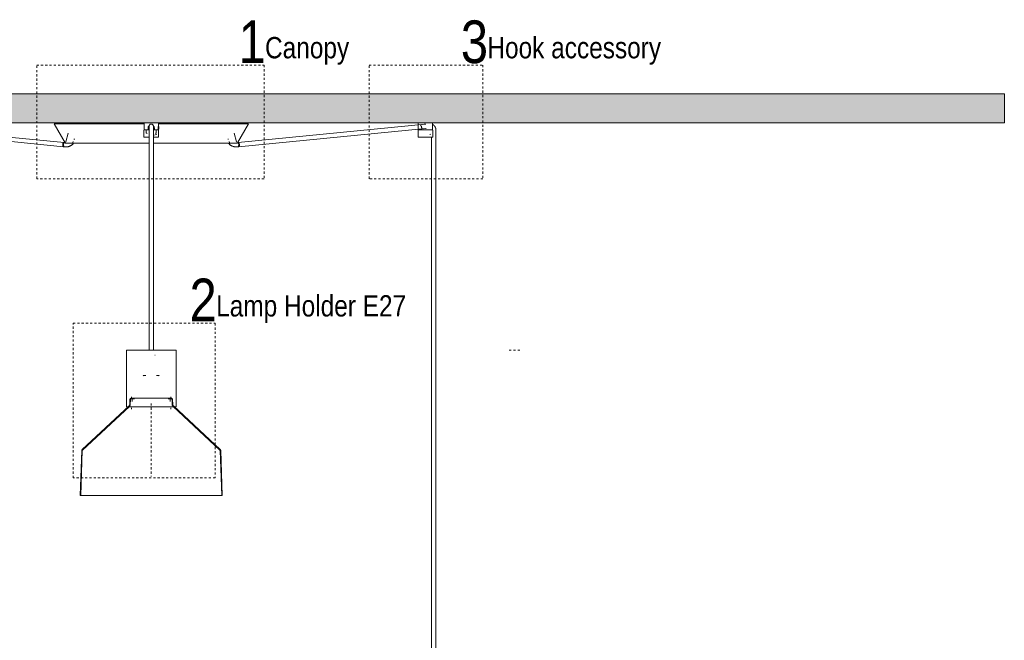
# Model space of a CAD drawing. Header units: millimetres. Extents: x 5395 to 9995, y 397 to 7363.
# Tile 3 of 5: x 6409 to 7795, y 1271 to 2145. Entities that reach past the tile are written whole.
import ezdxf

# ---------------------------------------------------------------- set-up
doc = ezdxf.new("R2010")
doc.units = ezdxf.units.MM
doc.linetypes.add('Dash', pattern=[6, 3, -3])
doc.layers.add('A-ANNO-DIMS', color=7, linetype='Dash', lineweight=9, true_color=0xd2d2d2)
for name, color, linetype, lineweight in [('A-CLNG', 7, 'Continuous', 9), ('E-LITE-EQPM', 7, 'Continuous', 20), ('G-ANNO-TEXT', 7, 'Continuous', 9)]:
    doc.layers.add(name, color=color, linetype=linetype, lineweight=lineweight)
doc.styles.add('Arial Narrow_1', font='ARIALN.TTF', dxfattribs={"height": 60})
doc.styles.add('Arial Narrow_2', font='ARIALN.TTF', dxfattribs={"height": 30})

# ---------------------------------------------------------------- blocks, each defined once
blk = doc.blocks.new('68593-3L_ 68594-3L KOMBO200 - 64314-54-3L CONGA Black_White pendant lamp ø450-3L-747466-Alzado_PDF')
at = {"layer": 'E-LITE-EQPM', "lineweight": 9}
for p, q in [((6471.4, 1972.2), (6208, 1997.9)), ((6458.3, 1998.9), (6457.4, 1998.4)), ((6457.4, 1998.4), (6472.9, 1971.6)), ((6457.4, 1998.4), (6584.2, 1998.4)), ((6458.3, 1998.9), (6584.2, 1998.9)), ((6481.1, 1999.4), (6481, 1998.9)), ((6482, 2000), (6481.9, 2000)), ((6584.1, 2000), (6584.1, 1990)), ((6584.1, 2000), (6594.1, 2000)), ((6594.1, 2000), (6604.1, 2000)), ((6604.1, 1994.8), (6604.1, 2000)), ((6604.1, 1998.9), (6729.9, 1998.9)), ((6604.1, 1998.4), (6730.8, 1998.4)), ((6706.2, 2000), (6706.4, 2000)), ((6707.3, 1998.9), (6707.1, 1999.4)), ((6715.3, 1971.6), (6730.8, 1998.4)), ((6979.7, 1997.9), (6716.3, 1972.2)), ((6730.8, 1998.4), (6729.9, 1998.9)), ((6970, 2000), (6970, 1990)), ((6990, 1990), (6990, 2000)), ((6207.4, 1992), (6470.8, 1966.2)), ((6477.4, 1985.5), (6474.1, 1973.2)), ((6583.8, 1989.3), (6583.8, 1979.8)), ((6589.8, 1990), (6584.8, 1990)), ((6587.2, 1990), (6587.2, 1986)), ((6587.2, 1986), (6588.4, 1985)), ((6591.1, 1989.8), (6589, 1989.8)), ((6589.7, 1989.8), (6591.1, 1989.8)), ((6589.8, 1990), (6589.8, 1992.7)), ((6589.8, 1989.7), (6589.8, 1990)), ((6591.1, 1995.2), (6591.1, 1995.2)), ((6591.1, 1995), (6591.1, 1987.4)), ((6591.1, 1989.5), (6591.1, 1983.8)), ((6591.1, 1983.8), (6591.1, 1680)), ((6597.8, 1994.8), (6597, 1994)), ((6597.1, 1995.2), (6597.1, 1995.2)), ((6597.1, 1987.4), (6597.1, 1995)), ((6597.1, 1991.6), (6597.8, 1990.8)), ((6597.1, 1983.8), (6597.1, 1989.5)), ((6597.1, 1680), (6597.1, 1983.8)), ((6597.6, 1989.8), (6598.6, 1989.8)), ((6599.2, 1989.8), (6597.6, 1989.8)), ((6597.8, 1990.8), (6597.8, 1994.8)), ((6597.8, 1990.8), (6598.5, 1990.8)), ((6598.5, 1992.7), (6598.5, 1990)), ((6598.5, 1990), (6598.5, 1989.7)), ((6603.5, 1990), (6598.5, 1990)), ((6598.6, 1982.7), (6601.9, 1983.8)), ((6599.9, 1985), (6601, 1986)), ((6601, 1986), (6601, 1990)), ((6603.6, 1990.8), (6604.8, 1990.8)), ((6604.8, 1994.8), (6603.8, 1994.8)), ((6604.8, 1993.3), (6603.9, 1993.3)), ((6604.1, 1990), (6604.1, 1990.8)), ((6604.4, 1979.8), (6604.4, 1989.3)), ((6604.8, 1994.8), (6604.8, 1990.8)), ((6604.8, 1991.5), (6604.8, 1991.8)), ((6714.1, 1973.2), (6710.9, 1985.5)), ((6716.9, 1966.2), (6980.3, 1992)), ((6969.7, 1989.3), (6969.7, 1979.8)), ((6970.1, 1990), (6970, 1990)), ((6970.1, 1990), (6970.1, 1991)), ((6973.1, 1990), (6970.1, 1990)), ((6973.1, 1989.7), (6973.1, 1990)), ((6973.5, 1989.8), (6973.2, 1989.8)), ((6975.4, 1989.8), (6973.5, 1989.8)), ((6974.4, 1990.8), (6974.8, 1990.8)), ((6974.8, 1992.7), (6974.8, 1990)), ((6989.9, 1990), (6974.8, 1990)), ((6977.3, 1991.6), (6981, 1992)), ((6977.9, 1990), (6977.9, 1989.7)), ((6987.1, 1989.8), (6984.9, 1989.8)), ((6986.1, 1983.3), (6987.8, 1983.8)), ((6986.9, 1989.7), (6986.9, 1990)), ((6989.9, 1990), (6989.9, 1992.7)), ((6990.3, 1979.8), (6990.3, 1989.3)), ((6994.8, 1983.8), (6994.8, 1989.5)), ((6994.8, 1080), (6994.8, 1983.8)), ((6472.4, 1972.1), (6471.4, 1972.2)), ((6472.6, 1972.1), (6471.4, 1972.2)), ((6484.2, 1973.7), (6483.5, 1971.1)), ((6485.9, 1977.1), (6486.2, 1977.1)), ((6583.8, 1979.8), (6591, 1979.8)), ((6597.2, 1979.8), (6604.4, 1979.8)), ((6702.2, 1977.1), (6702.3, 1977.1)), ((6704.7, 1971.1), (6704, 1973.7)), ((6716.3, 1972.2), (6715.6, 1972.1)), ((6716.3, 1972.2), (6715.6, 1972.1)), ((6969.7, 1979.8), (6971.4, 1979.8)), ((6971.4, 1979.8), (6990.3, 1979.8)), ((6988.8, 1979.8), (6988.8, 1080)), ((6470.8, 1966.3), (6471.8, 1966.1)), ((6470.8, 1966.2), (6473.1, 1966)), ((6714.7, 1966), (6716.9, 1966.2)), ((6716, 1966.1), (6716.9, 1966.3)), ((6559.1, 1679.1), (6559.1, 1600)), ((6629.1, 1600), (6629.1, 1679.1)), ((6564, 1610.1), (6563.8, 1603.2)), ((6564.8, 1610.1), (6564.6, 1603.2)), ((6566.3, 1614.1), (6566.3, 1612.1)), ((6567.4, 1610.5), (6567.4, 1607.6)), ((6620.8, 1607.6), (6620.8, 1610.5)), ((6621.9, 1612.1), (6621.9, 1614.1)), ((6623.6, 1603.2), (6623.4, 1610.1)), ((6624.4, 1603.2), (6624.2, 1610.1)), ((6562.9, 1601.3), (6497, 1539.8)), ((6563.4, 1600.7), (6497.5, 1539.2)), ((6559.3, 1600), (6566.8, 1600)), ((6566.3, 1598.7), (6566.3, 1596.7)), ((6566.8, 1600), (6629, 1600)), ((6621.9, 1596.7), (6621.9, 1598.7)), ((6690.7, 1539.2), (6624.8, 1600.7)), ((6691.2, 1539.8), (6625.3, 1601.3)), ((6496.3, 1538.3), (6494.1, 1475.1)), ((6497.1, 1538.3), (6494.9, 1475.1)), ((6693.3, 1475.1), (6691.1, 1538.3)), ((6694.1, 1475.1), (6691.9, 1538.3)), ((6494.1, 1475.1), (6594.1, 1475.1)), ((6594.1, 1475.1), (6694.1, 1475.1))]:
    blk.add_line(p, q, dxfattribs=at)
at = {"layer": 'E-LITE-EQPM', "lineweight": 9, "flags": 128}
for points in [[(6481.1, 1999.4), (6481.1, 1999.5), (6481.1, 1999.5), (6481.1, 1999.5), (6481.1, 1999.5), (6481.2, 1999.6), (6481.2, 1999.6), (6481.2, 1999.6), (6481.2, 1999.6), (6481.2, 1999.7), (6481.2, 1999.7), (6481.3, 1999.7), (6481.3, 1999.7), (6481.3, 1999.8), (6481.3, 1999.8), (6481.3, 1999.8), (6481.4, 1999.8), (6481.4, 1999.9), (6481.4, 1999.9), (6481.4, 1999.9), (6481.5, 1999.9), (6481.5, 1999.9), (6481.5, 1999.9), (6481.6, 1999.9), (6481.6, 2000), (6481.6, 2000), (6481.6, 2000), (6481.7, 2000), (6481.7, 2000), (6481.7, 2000), (6481.8, 2000), (6481.8, 2000), (6481.8, 2000), (6481.9, 2000)], [(6538.3, 2000), (6538.3, 2000), (6538.3, 2000), (6538.4, 2000)], [(6591.1, 1995.2), (6591.1, 1995.3), (6591.1, 1995.5), (6591.1, 1995.6), (6591.1, 1995.7), (6591.2, 1995.8), (6591.2, 1995.9), (6591.2, 1996), (6591.3, 1996.2), (6591.3, 1996.3), (6591.3, 1996.4), (6591.4, 1996.5), (6591.4, 1996.6), (6591.5, 1996.7), (6591.6, 1996.8), (6591.6, 1996.9), (6591.7, 1997), (6591.8, 1997.1), (6591.9, 1997.2), (6591.9, 1997.3), (6592, 1997.4), (6592.1, 1997.4), (6592.2, 1997.5), (6592.3, 1997.6), (6592.4, 1997.7), (6592.5, 1997.7), (6592.6, 1997.8), (6592.7, 1997.9), (6592.8, 1997.9), (6592.9, 1998), (6593, 1998), (6593.1, 1998.1), (6593.2, 1998.1), (6593.4, 1998.1), (6593.5, 1998.1), (6593.6, 1998.2), (6593.7, 1998.2), (6593.8, 1998.2), (6594, 1998.2), (6594.1, 1998.2), (6594.1, 1998.2)], [(6594.1, 1998.2), (6594.2, 1998.2), (6594.3, 1998.2), (6594.5, 1998.2), (6594.6, 1998.2), (6594.7, 1998.2), (6594.8, 1998.1), (6594.9, 1998.1), (6595.1, 1998.1), (6595.2, 1998), (6595.3, 1998), (6595.4, 1997.9), (6595.5, 1997.9), (6595.6, 1997.8), (6595.7, 1997.8), (6595.8, 1997.7), (6595.9, 1997.6), (6596, 1997.5), (6596.1, 1997.5), (6596.2, 1997.4), (6596.3, 1997.3), (6596.3, 1997.2), (6596.4, 1997.1), (6596.5, 1997), (6596.6, 1996.9), (6596.6, 1996.8), (6596.7, 1996.7), (6596.8, 1996.6), (6596.8, 1996.5), (6596.9, 1996.4), (6596.9, 1996.3), (6596.9, 1996.2), (6597, 1996.1), (6597, 1996), (6597, 1995.8), (6597.1, 1995.7), (6597.1, 1995.6), (6597.1, 1995.5), (6597.1, 1995.4), (6597.1, 1995.2), (6597.1, 1995.2)], [(6649.9, 2000), (6649.9, 2000), (6649.9, 2000), (6649.9, 2000)], [(6706.4, 2000), (6706.4, 2000), (6706.4, 2000), (6706.5, 2000), (6706.5, 2000), (6706.5, 2000), (6706.6, 2000), (6706.6, 2000), (6706.6, 2000), (6706.6, 1999.9), (6706.7, 1999.9), (6706.7, 1999.9), (6706.7, 1999.9), (6706.8, 1999.9), (6706.8, 1999.9), (6706.8, 1999.9), (6706.8, 1999.8), (6706.9, 1999.8), (6706.9, 1999.8), (6706.9, 1999.8), (6706.9, 1999.8), (6706.9, 1999.7), (6707, 1999.7), (6707, 1999.7), (6707, 1999.7), (6707, 1999.6), (6707, 1999.6), (6707.1, 1999.6), (6707.1, 1999.6), (6707.1, 1999.5), (6707.1, 1999.5), (6707.1, 1999.5), (6707.1, 1999.4), (6707.1, 1999.4)], [(6980.5, 1997.9), (6978.2, 1997.8), (6976.6, 1997.6)], [(6994.8, 1989.5), (6994.8, 1989.8), (6994.8, 1990.2), (6994.8, 1990.5), (6994.8, 1990.8), (6994.7, 1991.2), (6994.6, 1991.5), (6994.6, 1991.9), (6994.5, 1992.2), (6994.4, 1992.5), (6994.3, 1992.8), (6994.2, 1993.2), (6994, 1993.5), (6993.9, 1993.8), (6993.7, 1994.1), (6993.6, 1994.4), (6993.4, 1994.7), (6993.2, 1995), (6993, 1995.2), (6992.8, 1995.5), (6992.6, 1995.8), (6992.4, 1996), (6992.1, 1996.3), (6991.9, 1996.5), (6991.6, 1996.7), (6991.4, 1996.9), (6991.1, 1997.1), (6990.8, 1997.3), (6990.5, 1997.5), (6990.2, 1997.7), (6989.9, 1997.8), (6989.6, 1998)], [(6583.8, 1989.3), (6583.8, 1989.3), (6583.8, 1989.3), (6583.8, 1989.3), (6583.8, 1989.3), (6583.8, 1989.4), (6583.8, 1989.4), (6583.8, 1989.4), (6583.8, 1989.4), (6583.8, 1989.4), (6583.9, 1989.5), (6583.9, 1989.5), (6583.9, 1989.5), (6583.9, 1989.5), (6583.9, 1989.5), (6583.9, 1989.6), (6583.9, 1989.6), (6583.9, 1989.6), (6583.9, 1989.6), (6584, 1989.6), (6584, 1989.6), (6584, 1989.6), (6584, 1989.7), (6584, 1989.7), (6584, 1989.7), (6584, 1989.7), (6584.1, 1989.7), (6584.1, 1989.7), (6584.1, 1989.7), (6584.1, 1989.7), (6584.1, 1989.7), (6584.2, 1989.7), (6584.2, 1989.8), (6584.2, 1989.8), (6584.2, 1989.8), (6584.2, 1989.8), (6584.3, 1989.8), (6584.3, 1989.8), (6584.3, 1989.8), (6584.3, 1989.8), (6584.3, 1989.8)], [(6591, 1989.8), (6590.7, 1989.8), (6590.3, 1989.8), (6589.9, 1989.8), (6589.6, 1989.8), (6589.2, 1989.8), (6588.9, 1989.8), (6588.6, 1989.8), (6588.3, 1989.8), (6588, 1989.8), (6587.7, 1989.8), (6587.4, 1989.8), (6587.1, 1989.8), (6586.8, 1989.8), (6586.6, 1989.8), (6586.3, 1989.8), (6586.1, 1989.8), (6585.9, 1989.8), (6585.7, 1989.8), (6585.5, 1989.8), (6585.3, 1989.8), (6585.1, 1989.8), (6585, 1989.8), (6584.9, 1989.8), (6584.7, 1989.8), (6584.6, 1989.8), (6584.5, 1989.8), (6584.5, 1989.8), (6584.4, 1989.8), (6584.4, 1989.8), (6584.3, 1989.8), (6584.3, 1989.8), (6584.3, 1989.8)], [(6584.3, 1989.8), (6584.3, 1989.8), (6584.4, 1989.8), (6584.4, 1989.8), (6584.4, 1989.8), (6584.5, 1989.8), (6584.6, 1989.8), (6584.7, 1989.8), (6584.8, 1989.8), (6584.9, 1989.8), (6585.1, 1989.8), (6585.3, 1989.8), (6585.4, 1989.8), (6585.6, 1989.8), (6585.8, 1989.8), (6586, 1989.8), (6586.3, 1989.8), (6586.5, 1989.8), (6586.8, 1989.8), (6587, 1989.8), (6587.3, 1989.8), (6587.5, 1989.8)], [(6589.8, 1989.8), (6590.2, 1989.8), (6590.6, 1989.8), (6590.9, 1989.8), (6591.1, 1989.8)], [(6591.1, 1995.2), (6591.1, 1995.1), (6591.1, 1995), (6591.1, 1994.9), (6591.1, 1994.8), (6591.1, 1994.7), (6591.1, 1994.6), (6591.1, 1994.5), (6591.1, 1994.3), (6591.1, 1994.2), (6591.1, 1994), (6591.1, 1993.8), (6591.1, 1993.7), (6591.1, 1993.5), (6591.1, 1993.3), (6591.1, 1993.1), (6591.1, 1992.9), (6591.1, 1992.7), (6591.1, 1992.5), (6591.1, 1992.3), (6591.1, 1992.1), (6591.1, 1991.9), (6591.1, 1991.7), (6591.1, 1991.4), (6591.1, 1991.2), (6591.1, 1991), (6591.1, 1990.7), (6591.1, 1990.5), (6591.1, 1990.3), (6591.1, 1990), (6591.1, 1989.8), (6591.1, 1989.5), (6591.1, 1989.5)], [(6591.1, 1994.6), (6591.1, 1995), (6591.1, 1995.2), (6591.1, 1995.2)], [(6597.1, 1995.2), (6597.1, 1995.1), (6597.1, 1994.8), (6597.1, 1994.6)], [(6597.1, 1989.5), (6597.1, 1989.7), (6597.1, 1990), (6597.1, 1990.2), (6597.1, 1990.4), (6597.1, 1990.7), (6597.1, 1990.9), (6597.1, 1991.2), (6597.1, 1991.4), (6597.1, 1991.6), (6597.1, 1991.8), (6597.1, 1992.1), (6597.1, 1992.3), (6597.1, 1992.5), (6597.1, 1992.7), (6597.1, 1992.9), (6597.1, 1993.1), (6597.1, 1993.3), (6597.1, 1993.5), (6597.1, 1993.6), (6597.1, 1993.8), (6597.1, 1994), (6597.1, 1994.1), (6597.1, 1994.3), (6597.1, 1994.4), (6597.1, 1994.6), (6597.1, 1994.7), (6597.1, 1994.8), (6597.1, 1994.9), (6597.1, 1995), (6597.1, 1995.1), (6597.1, 1995.2), (6597.1, 1995.2)], [(6603.9, 1989.8), (6603.9, 1989.8), (6603.9, 1989.8), (6603.8, 1989.8), (6603.8, 1989.8), (6603.7, 1989.8), (6603.6, 1989.8), (6603.5, 1989.8), (6603.4, 1989.8), (6603.3, 1989.8), (6603.1, 1989.8), (6603, 1989.8), (6602.8, 1989.8), (6602.6, 1989.8), (6602.4, 1989.8), (6602.2, 1989.8), (6602, 1989.8), (6601.7, 1989.8), (6601.5, 1989.8), (6601.2, 1989.8), (6600.9, 1989.8), (6600.6, 1989.8), (6600.3, 1989.8), (6600, 1989.8), (6599.7, 1989.8), (6599.4, 1989.8), (6599.1, 1989.8), (6598.7, 1989.8), (6598.4, 1989.8), (6598, 1989.8), (6597.7, 1989.8), (6597.3, 1989.8), (6597.1, 1989.8)], [(6597.2, 1989.8), (6597.6, 1989.8), (6597.9, 1989.8), (6598.3, 1989.8), (6598.5, 1989.8)], [(6600.9, 1989.8), (6601.1, 1989.8), (6601.4, 1989.8), (6601.7, 1989.8), (6601.9, 1989.8), (6602.1, 1989.8), (6602.3, 1989.8), (6602.6, 1989.8), (6602.7, 1989.8), (6602.9, 1989.8), (6603.1, 1989.8), (6603.2, 1989.8), (6603.4, 1989.8), (6603.5, 1989.8), (6603.6, 1989.8), (6603.7, 1989.8), (6603.8, 1989.8), (6603.8, 1989.8), (6603.9, 1989.8), (6603.9, 1989.8), (6603.9, 1989.8), (6603.9, 1989.8)], [(6603.9, 1989.8), (6603.9, 1989.8), (6603.9, 1989.8), (6604, 1989.8), (6604, 1989.8), (6604, 1989.8), (6604, 1989.8), (6604, 1989.8), (6604.1, 1989.7), (6604.1, 1989.7), (6604.1, 1989.7), (6604.1, 1989.7), (6604.1, 1989.7), (6604.1, 1989.7), (6604.2, 1989.7), (6604.2, 1989.7), (6604.2, 1989.7), (6604.2, 1989.7), (6604.2, 1989.6), (6604.2, 1989.6), (6604.3, 1989.6), (6604.3, 1989.6), (6604.3, 1989.6), (6604.3, 1989.6), (6604.3, 1989.6), (6604.3, 1989.5), (6604.3, 1989.5), (6604.3, 1989.5), (6604.4, 1989.5), (6604.4, 1989.5), (6604.4, 1989.5), (6604.4, 1989.4), (6604.4, 1989.4), (6604.4, 1989.4), (6604.4, 1989.4), (6604.4, 1989.4), (6604.4, 1989.3), (6604.4, 1989.3), (6604.4, 1989.3), (6604.4, 1989.3), (6604.4, 1989.3)], [(6969.7, 1989.3), (6969.7, 1989.3), (6969.7, 1989.3), (6969.7, 1989.3), (6969.7, 1989.3), (6969.7, 1989.4), (6969.7, 1989.4), (6969.7, 1989.4), (6969.7, 1989.4), (6969.7, 1989.4), (6969.7, 1989.5), (6969.7, 1989.5), (6969.8, 1989.5), (6969.8, 1989.5), (6969.8, 1989.5), (6969.8, 1989.6), (6969.8, 1989.6), (6969.8, 1989.6), (6969.8, 1989.6), (6969.8, 1989.6), (6969.9, 1989.6), (6969.9, 1989.6), (6969.9, 1989.7), (6969.9, 1989.7), (6969.9, 1989.7), (6969.9, 1989.7), (6969.9, 1989.7), (6970, 1989.7), (6970, 1989.7), (6970, 1989.7), (6970, 1989.7), (6970, 1989.7), (6970.1, 1989.8), (6970.1, 1989.8), (6970.1, 1989.8), (6970.1, 1989.8), (6970.1, 1989.8), (6970.2, 1989.8), (6970.2, 1989.8), (6970.2, 1989.8), (6970.2, 1989.8)], [(6971.8, 1989.8), (6971.6, 1989.8), (6971.4, 1989.8), (6971.2, 1989.8), (6971.1, 1989.8), (6970.9, 1989.8), (6970.8, 1989.8), (6970.6, 1989.8), (6970.5, 1989.8), (6970.4, 1989.8), (6970.4, 1989.8), (6970.3, 1989.8), (6970.3, 1989.8), (6970.2, 1989.8), (6970.2, 1989.8), (6970.2, 1989.8)], [(6970.2, 1989.8), (6970.2, 1989.8), (6970.2, 1989.8), (6970.3, 1989.8), (6970.3, 1989.8), (6970.4, 1989.8), (6970.5, 1989.8), (6970.6, 1989.8), (6970.7, 1989.8), (6970.8, 1989.8), (6971, 1989.8), (6971.1, 1989.8), (6971.3, 1989.8), (6971.5, 1989.8), (6971.7, 1989.8)], [(6989.8, 1989.8), (6989.8, 1989.8), (6989.7, 1989.8), (6989.7, 1989.8), (6989.7, 1989.8), (6989.6, 1989.8), (6989.5, 1989.8), (6989.4, 1989.8), (6989.3, 1989.8), (6989.2, 1989.8), (6989, 1989.8), (6988.8, 1989.8), (6988.7, 1989.8), (6988.5, 1989.8), (6988.3, 1989.8), (6988.1, 1989.8), (6987.8, 1989.8), (6987.6, 1989.8), (6987.4, 1989.8), (6987.1, 1989.8), (6986.8, 1989.8), (6986.5, 1989.8), (6986.2, 1989.8), (6985.9, 1989.8), (6985.6, 1989.8), (6985.3, 1989.8), (6984.9, 1989.8), (6984.6, 1989.8), (6984.3, 1989.8), (6983.9, 1989.8), (6983.5, 1989.8), (6983.2, 1989.8), (6982.8, 1989.8), (6982.4, 1989.8), (6982, 1989.8), (6981.7, 1989.8), (6981.3, 1989.8), (6980.9, 1989.8), (6980.5, 1989.8), (6980.1, 1989.8), (6979.7, 1989.8), (6979.3, 1989.8), (6978.9, 1989.8), (6978.5, 1989.8), (6978.2, 1989.8), (6977.8, 1989.8), (6977.4, 1989.8), (6977, 1989.8), (6976.6, 1989.8), (6976.3, 1989.8), (6975.9, 1989.8), (6975.6, 1989.8), (6975.2, 1989.8), (6974.9, 1989.8), (6974.6, 1989.8), (6974.2, 1989.8), (6973.9, 1989.8), (6973.6, 1989.8), (6973.3, 1989.8), (6973, 1989.8), (6972.8, 1989.8), (6972.5, 1989.8), (6972.3, 1989.8), (6972, 1989.8), (6971.8, 1989.8), (6971.8, 1989.8)], [(6986.9, 1989.8), (6987.2, 1989.8), (6987.5, 1989.8), (6987.7, 1989.8), (6987.9, 1989.8), (6988.2, 1989.8), (6988.2, 1989.8)], [(6988.2, 1989.8), (6988.4, 1989.8), (6988.6, 1989.8), (6988.8, 1989.8), (6988.9, 1989.8), (6989.1, 1989.8), (6989.2, 1989.8), (6989.3, 1989.8), (6989.5, 1989.8), (6989.5, 1989.8), (6989.6, 1989.8), (6989.7, 1989.8), (6989.7, 1989.8), (6989.8, 1989.8), (6989.8, 1989.8), (6989.8, 1989.8)], [(6988.8, 1989.9), (6988.8, 1989.8), (6988.8, 1989.6)], [(6989.8, 1989.8), (6989.8, 1989.8), (6989.8, 1989.8), (6989.8, 1989.8), (6989.9, 1989.8), (6989.9, 1989.8), (6989.9, 1989.8), (6989.9, 1989.8), (6989.9, 1989.7), (6990, 1989.7), (6990, 1989.7), (6990, 1989.7), (6990, 1989.7), (6990, 1989.7), (6990, 1989.7), (6990.1, 1989.7), (6990.1, 1989.7), (6990.1, 1989.7), (6990.1, 1989.6), (6990.1, 1989.6), (6990.1, 1989.6), (6990.2, 1989.6), (6990.2, 1989.6), (6990.2, 1989.6), (6990.2, 1989.6), (6990.2, 1989.5), (6990.2, 1989.5), (6990.2, 1989.5), (6990.2, 1989.5), (6990.2, 1989.5), (6990.3, 1989.5), (6990.3, 1989.4), (6990.3, 1989.4), (6990.3, 1989.4), (6990.3, 1989.4), (6990.3, 1989.4), (6990.3, 1989.3), (6990.3, 1989.3), (6990.3, 1989.3), (6990.3, 1989.3), (6990.3, 1989.3)], [(6473.8, 1971.1), (6473.7, 1971.1), (6473.7, 1971.1), (6473.7, 1971.1), (6473.6, 1971.1), (6473.6, 1971.1), (6473.5, 1971.1), (6473.5, 1971.1), (6473.5, 1971.1), (6473.4, 1971.1), (6473.4, 1971.1), (6473.4, 1971.2), (6473.3, 1971.2), (6473.3, 1971.2), (6473.2, 1971.2), (6473.2, 1971.2), (6473.2, 1971.3), (6473.2, 1971.3), (6473.1, 1971.3), (6473.1, 1971.3), (6473.1, 1971.4), (6473, 1971.4), (6473, 1971.4), (6473, 1971.5), (6473, 1971.5), (6472.9, 1971.5), (6472.9, 1971.6), (6472.9, 1971.6)], [(6473.6, 1972.9), (6473.6, 1972.9), (6473.6, 1972.9), (6473.7, 1972.9), (6473.7, 1972.9), (6473.7, 1972.9), (6473.7, 1972.9), (6473.7, 1972.9), (6473.8, 1972.9), (6473.8, 1972.9), (6473.8, 1972.9), (6473.8, 1972.9), (6473.8, 1972.9), (6473.8, 1972.9), (6473.9, 1972.9), (6473.9, 1972.9), (6473.9, 1973), (6473.9, 1973), (6473.9, 1973), (6473.9, 1973), (6474, 1973), (6474, 1973), (6474, 1973), (6474, 1973), (6474, 1973.1), (6474, 1973.1), (6474, 1973.1), (6474, 1973.1), (6474, 1973.1), (6474.1, 1973.1), (6474.1, 1973.2), (6474.1, 1973.2), (6474.1, 1973.2), (6474.1, 1973.2)], [(6480.1, 1971.1), (6478.8, 1971.1), (6477.5, 1971.1), (6476.4, 1971.1), (6475.5, 1971.1), (6474.8, 1971.1), (6474.3, 1971.1), (6473.9, 1971.1), (6473.8, 1971.1), (6473.8, 1971.1)], [(6473.8, 1971.1), (6473.9, 1971.1), (6474.2, 1971.1), (6474.6, 1971.1), (6475.3, 1971.1), (6476.2, 1971.1), (6477.2, 1971.1), (6478.5, 1971.1), (6479.9, 1971.1), (6481.5, 1971.1), (6483.3, 1971.1), (6485.2, 1971.1), (6487.4, 1971.1), (6489.7, 1971.1), (6492.2, 1971.1), (6494.8, 1971.1), (6497.6, 1971.1), (6500.5, 1971.1), (6503.6, 1971.1), (6506.9, 1971.1), (6510.3, 1971.1), (6513.8, 1971.1), (6517.4, 1971.1), (6521.2, 1971.1), (6525.1, 1971.1), (6529.1, 1971.1), (6533.2, 1971.1), (6537.4, 1971.1), (6541.7, 1971.1), (6546.1, 1971.1), (6550.5, 1971.1), (6555, 1971.1), (6559.6, 1971.1), (6564.2, 1971.1), (6568.9, 1971.1), (6573.7, 1971.1), (6578.4, 1971.1), (6583.2, 1971.1), (6588, 1971.1), (6591.1, 1971.1)], [(6474.3, 1966), (6474.9, 1966), (6475.4, 1966), (6476, 1966.1), (6476.5, 1966.1), (6477, 1966.2), (6477.6, 1966.4), (6478.1, 1966.5), (6478.6, 1966.7), (6479.1, 1966.9), (6479.6, 1967.1), (6480.1, 1967.3), (6480.6, 1967.5), (6481.1, 1967.8), (6481.5, 1968.1), (6482, 1968.4), (6482.4, 1968.7), (6482.9, 1969.1), (6483.3, 1969.4), (6483.7, 1969.8), (6484.1, 1970.2), (6484.4, 1970.6), (6484.8, 1971)], [(6485.1, 1976.7), (6485.1, 1976.7), (6485.1, 1976.8), (6485.2, 1976.8), (6485.2, 1976.8), (6485.2, 1976.9), (6485.3, 1976.9), (6485.3, 1976.9), (6485.3, 1976.9), (6485.3, 1976.9), (6485.4, 1977), (6485.4, 1977), (6485.5, 1977), (6485.5, 1977), (6485.5, 1977), (6485.6, 1977), (6485.6, 1977.1), (6485.6, 1977.1), (6485.7, 1977.1), (6485.7, 1977.1), (6485.8, 1977.1), (6485.8, 1977.1), (6485.8, 1977.1)], [(6486.4, 1977.1), (6486.1, 1977.1), (6485.9, 1977.1)], [(6597.1, 1971.1), (6598.9, 1971.1), (6603.7, 1971.1), (6608.5, 1971.1), (6613.3, 1971.1), (6618, 1971.1), (6622.7, 1971.1), (6627.4, 1971.1), (6632, 1971.1), (6636.5, 1971.1), (6641, 1971.1), (6645.4, 1971.1), (6649.7, 1971.1), (6653.9, 1971.1), (6658, 1971.1), (6662.1, 1971.1), (6666, 1971.1), (6669.8, 1971.1), (6673.5, 1971.1), (6677, 1971.1), (6680.4, 1971.1), (6683.7, 1971.1), (6686.9, 1971.1), (6689.8, 1971.1), (6692.7, 1971.1), (6695.4, 1971.1), (6697.9, 1971.1), (6700.2, 1971.1), (6702.4, 1971.1), (6704.4, 1971.1), (6706.3, 1971.1), (6707.9, 1971.1), (6709.4, 1971.1), (6710.7, 1971.1), (6711.8, 1971.1), (6712.7, 1971.1), (6713.4, 1971.1), (6713.9, 1971.1), (6714.3, 1971.1), (6714.4, 1971.1), (6714.4, 1971.1)], [(6702.3, 1977.1), (6702, 1977.1), (6701.8, 1977.1)], [(6702.4, 1977.1), (6702.4, 1977.1), (6702.5, 1977.1), (6702.5, 1977.1), (6702.6, 1977.1), (6702.6, 1977.1), (6702.6, 1977.1), (6702.7, 1977), (6702.7, 1977), (6702.7, 1977), (6702.8, 1977), (6702.8, 1977), (6702.8, 1977), (6702.9, 1976.9), (6702.9, 1976.9), (6702.9, 1976.9), (6703, 1976.9), (6703, 1976.8), (6703, 1976.8), (6703.1, 1976.8), (6703.1, 1976.8), (6703.1, 1976.7), (6703.1, 1976.7)], [(6703, 1971), (6703.4, 1970.6), (6703.7, 1970.1), (6704.1, 1969.8), (6704.5, 1969.4), (6704.9, 1969), (6705.4, 1968.7), (6705.8, 1968.4), (6706.2, 1968.1), (6706.7, 1967.8), (6707.2, 1967.5), (6707.7, 1967.3), (6708.2, 1967.1), (6708.7, 1966.8), (6709.2, 1966.7), (6709.7, 1966.5), (6710.2, 1966.4), (6710.7, 1966.2), (6711.3, 1966.1), (6711.8, 1966.1), (6712.4, 1966), (6712.9, 1966), (6713.4, 1966)], [(6714.4, 1971.1), (6714.3, 1971.1), (6714.1, 1971.1), (6713.6, 1971.1), (6712.9, 1971.1), (6712, 1971.1), (6711, 1971.1), (6709.8, 1971.1), (6708.3, 1971.1), (6707.6, 1971.1)], [(6714.1, 1973.2), (6714.1, 1973.2), (6714.2, 1973.2), (6714.2, 1973.2), (6714.2, 1973.1), (6714.2, 1973.1), (6714.2, 1973.1), (6714.2, 1973.1), (6714.2, 1973.1), (6714.2, 1973.1), (6714.2, 1973), (6714.2, 1973), (6714.3, 1973), (6714.3, 1973), (6714.3, 1973), (6714.3, 1973), (6714.3, 1973), (6714.3, 1972.9), (6714.3, 1972.9), (6714.4, 1972.9), (6714.4, 1972.9), (6714.4, 1972.9), (6714.4, 1972.9), (6714.4, 1972.9), (6714.4, 1972.9), (6714.5, 1972.9), (6714.5, 1972.9), (6714.5, 1972.9), (6714.5, 1972.9), (6714.5, 1972.9), (6714.6, 1972.9), (6714.6, 1972.9), (6714.6, 1972.9), (6714.6, 1972.9)], [(6715.3, 1971.6), (6715.3, 1971.5), (6715.3, 1971.5), (6715.2, 1971.5), (6715.2, 1971.4), (6715.2, 1971.4), (6715.2, 1971.4), (6715.1, 1971.3), (6715.1, 1971.3), (6715.1, 1971.3), (6715, 1971.3), (6715, 1971.2), (6715, 1971.2), (6714.9, 1971.2), (6714.9, 1971.2), (6714.9, 1971.2), (6714.8, 1971.2), (6714.8, 1971.1), (6714.8, 1971.1), (6714.7, 1971.1), (6714.7, 1971.1), (6714.6, 1971.1), (6714.6, 1971.1), (6714.6, 1971.1), (6714.5, 1971.1), (6714.5, 1971.1), (6714.4, 1971.1), (6714.4, 1971.1)], [(6473.1, 1966), (6473.6, 1966), (6474.1, 1966), (6474.3, 1966)], [(6713.4, 1966), (6713.9, 1966), (6714.5, 1966), (6714.7, 1966)], [(6559.1, 1679.1), (6559.1, 1679.1), (6559.1, 1679.1), (6559.1, 1679.2), (6559.1, 1679.2), (6559.1, 1679.2), (6559.1, 1679.3), (6559.1, 1679.3), (6559.2, 1679.4), (6559.2, 1679.4), (6559.2, 1679.4), (6559.2, 1679.5), (6559.2, 1679.5), (6559.2, 1679.5), (6559.3, 1679.6), (6559.3, 1679.6), (6559.3, 1679.6), (6559.3, 1679.6), (6559.3, 1679.7), (6559.4, 1679.7), (6559.4, 1679.7), (6559.4, 1679.8), (6559.5, 1679.8), (6559.5, 1679.8), (6559.5, 1679.8), (6559.5, 1679.8), (6559.6, 1679.9), (6559.6, 1679.9), (6559.6, 1679.9), (6559.7, 1679.9), (6559.7, 1679.9), (6559.7, 1679.9), (6559.8, 1680), (6559.8, 1680), (6559.9, 1680), (6559.9, 1680), (6559.9, 1680), (6560, 1680), (6560, 1680), (6560, 1680), (6560.1, 1680)], [(6567.5, 1680), (6566.7, 1680), (6565.9, 1680), (6565.2, 1680), (6564.5, 1680), (6563.8, 1680), (6563.2, 1680), (6562.7, 1680), (6562.2, 1680), (6561.7, 1680), (6561.3, 1680), (6561, 1680), (6560.7, 1680), (6560.5, 1680), (6560.3, 1680), (6560.2, 1680), (6560.1, 1680), (6560.1, 1680)], [(6560.1, 1680), (6560.1, 1680), (6560.2, 1680), (6560.3, 1680), (6560.5, 1680), (6560.7, 1680), (6561, 1680), (6561.4, 1680), (6561.8, 1680), (6562.2, 1680), (6562.7, 1680), (6563.3, 1680), (6563.9, 1680), (6564.6, 1680), (6565.3, 1680), (6566, 1680), (6566.8, 1680), (6567.5, 1680)], [(6628.2, 1680), (6628.1, 1680), (6628.1, 1680), (6627.9, 1680), (6627.7, 1680), (6627.5, 1680), (6627.2, 1680), (6626.8, 1680), (6626.4, 1680), (6626, 1680), (6625.5, 1680), (6624.9, 1680), (6624.3, 1680), (6623.7, 1680), (6623, 1680), (6622.2, 1680), (6621.4, 1680), (6620.6, 1680), (6619.7, 1680), (6618.8, 1680), (6617.8, 1680), (6616.8, 1680), (6615.8, 1680), (6614.7, 1680), (6613.6, 1680), (6612.5, 1680), (6611.3, 1680), (6610.2, 1680), (6608.9, 1680), (6607.7, 1680), (6606.4, 1680), (6605.2, 1680), (6603.9, 1680), (6602.6, 1680), (6601.2, 1680), (6599.9, 1680), (6598.6, 1680), (6597.2, 1680), (6595.8, 1680), (6594.5, 1680), (6593.1, 1680), (6591.8, 1680), (6590.4, 1680), (6589, 1680), (6587.7, 1680), (6586.4, 1680), (6585.1, 1680), (6583.7, 1680), (6582.5, 1680), (6581.2, 1680), (6579.9, 1680), (6578.7, 1680), (6577.5, 1680), (6576.3, 1680), (6575.2, 1680), (6574.1, 1680), (6573, 1680), (6571.9, 1680), (6570.9, 1680), (6569.9, 1680), (6569, 1680), (6568.1, 1680), (6567.5, 1680)], [(6620.7, 1680), (6621.5, 1680), (6622.3, 1680), (6623, 1680), (6623.7, 1680), (6624.4, 1680), (6625, 1680), (6625.5, 1680), (6626, 1680), (6626.5, 1680), (6626.9, 1680), (6627.2, 1680), (6627.5, 1680), (6627.7, 1680), (6627.9, 1680), (6628.1, 1680), (6628.1, 1680), (6628.2, 1680)], [(6628.2, 1680), (6628.2, 1680), (6628.2, 1680), (6628.3, 1680), (6628.3, 1680), (6628.3, 1680), (6628.4, 1680), (6628.4, 1680), (6628.5, 1680), (6628.5, 1679.9), (6628.5, 1679.9), (6628.6, 1679.9), (6628.6, 1679.9), (6628.6, 1679.9), (6628.7, 1679.9), (6628.7, 1679.8), (6628.7, 1679.8), (6628.8, 1679.8), (6628.8, 1679.8), (6628.8, 1679.7), (6628.8, 1679.7), (6628.9, 1679.7), (6628.9, 1679.7), (6628.9, 1679.6), (6628.9, 1679.6), (6629, 1679.6), (6629, 1679.5), (6629, 1679.5), (6629, 1679.5), (6629, 1679.4), (6629, 1679.4), (6629.1, 1679.4), (6629.1, 1679.3), (6629.1, 1679.3), (6629.1, 1679.3), (6629.1, 1679.2), (6629.1, 1679.2), (6629.1, 1679.1), (6629.1, 1679.1), (6629.1, 1679.1), (6629.1, 1679.1)], [(6582.9, 1643.8), (6583.3, 1643.9), (6583.6, 1644), (6584, 1644), (6584.3, 1644.1), (6584.7, 1644.1), (6585, 1644.1)], [(6586.4, 1644.1), (6586.2, 1644.1), (6586, 1644.1), (6585.9, 1644.1), (6585.7, 1644.1), (6585.6, 1644.1), (6585.5, 1644.1), (6585.4, 1644.1), (6585.3, 1644.1), (6585.3, 1644.1), (6585.2, 1644.1), (6585.2, 1644.1), (6585.1, 1644.1), (6585.1, 1644.1)], [(6585.1, 1644.1), (6585.2, 1644.1), (6585.2, 1644.1), (6585.2, 1644.1), (6585.3, 1644.1), (6585.4, 1644.1)], [(6603.1, 1644.1), (6603.1, 1644.1), (6603, 1644.1), (6603, 1644.1), (6602.9, 1644.1), (6602.8, 1644.1), (6602.7, 1644.1), (6602.6, 1644.1), (6602.5, 1644.1), (6602.4, 1644.1), (6602.2, 1644.1), (6602.1, 1644.1), (6601.9, 1644.1), (6601.7, 1644.1)], [(6602.9, 1644.1), (6603, 1644.1), (6603, 1644.1), (6603.1, 1644.1), (6603.1, 1644.1), (6603.1, 1644.1)], [(6603.4, 1644.1), (6603.8, 1644.1), (6604.1, 1644), (6604.5, 1644), (6604.8, 1643.9), (6605.2, 1643.8), (6605.5, 1643.7)], [(6564, 1610.1), (6564, 1610.2), (6564, 1610.3), (6564.1, 1610.4), (6564.1, 1610.5), (6564.1, 1610.5), (6564.1, 1610.6), (6564.1, 1610.7), (6564.2, 1610.8), (6564.2, 1610.8), (6564.2, 1610.9), (6564.3, 1611), (6564.3, 1611.1), (6564.3, 1611.1), (6564.4, 1611.2), (6564.4, 1611.3), (6564.5, 1611.3), (6564.5, 1611.4), (6564.6, 1611.5), (6564.6, 1611.5), (6564.7, 1611.6), (6564.8, 1611.6), (6564.8, 1611.7), (6564.9, 1611.7), (6565, 1611.8), (6565, 1611.8), (6565.1, 1611.8), (6565.2, 1611.9), (6565.2, 1611.9), (6565.3, 1611.9), (6565.4, 1612), (6565.5, 1612), (6565.5, 1612), (6565.6, 1612), (6565.7, 1612.1), (6565.8, 1612.1), (6565.9, 1612.1), (6565.9, 1612.1), (6566, 1612.1), (6566.1, 1612.1)], [(6564.8, 1610.1), (6564.8, 1610.2), (6564.8, 1610.2), (6564.8, 1610.3), (6564.9, 1610.3), (6564.9, 1610.4), (6564.9, 1610.4), (6564.9, 1610.4), (6564.9, 1610.5), (6564.9, 1610.5), (6564.9, 1610.6), (6565, 1610.6), (6565, 1610.7), (6565, 1610.7), (6565, 1610.8), (6565.1, 1610.8), (6565.1, 1610.8), (6565.1, 1610.9), (6565.2, 1610.9), (6565.2, 1610.9), (6565.2, 1611), (6565.3, 1611), (6565.3, 1611), (6565.3, 1611.1), (6565.4, 1611.1), (6565.4, 1611.1), (6565.5, 1611.1), (6565.5, 1611.2), (6565.6, 1611.2), (6565.6, 1611.2), (6565.6, 1611.2), (6565.7, 1611.2), (6565.7, 1611.3), (6565.8, 1611.3), (6565.8, 1611.3), (6565.9, 1611.3), (6565.9, 1611.3), (6566, 1611.3), (6566, 1611.3), (6566.1, 1611.3)], [(6594.1, 1612.1), (6593, 1612.1), (6591.9, 1612.1), (6590.8, 1612.1), (6589.6, 1612.1), (6588.5, 1612.1), (6587.4, 1612.1), (6586.4, 1612.1), (6585.3, 1612.1), (6584.2, 1612.1), (6583.2, 1612.1), (6582.2, 1612.1), (6581.2, 1612.1), (6580.2, 1612.1), (6579.2, 1612.1), (6578.3, 1612.1), (6577.4, 1612.1), (6576.5, 1612.1), (6575.6, 1612.1), (6574.8, 1612.1), (6574, 1612.1), (6573.2, 1612.1), (6572.5, 1612.1), (6571.8, 1612.1), (6571.1, 1612.1), (6570.5, 1612.1), (6569.9, 1612.1), (6569.4, 1612.1), (6568.9, 1612.1), (6568.4, 1612.1), (6568, 1612.1), (6567.6, 1612.1), (6567.2, 1612.1), (6566.9, 1612.1), (6566.7, 1612.1), (6566.5, 1612.1), (6566.3, 1612.1), (6566.2, 1612.1), (6566.1, 1612.1), (6566.1, 1612.1), (6566.1, 1612.1)], [(6566.1, 1612.1), (6566.1, 1612.1), (6566.1, 1612.1), (6566.3, 1612.1), (6566.4, 1612.1), (6566.6, 1612.1), (6566.9, 1612.1)], [(6570.5, 1611.3), (6569.9, 1611.3), (6569.4, 1611.3), (6568.9, 1611.3), (6568.4, 1611.3), (6568, 1611.3), (6567.6, 1611.3), (6567.2, 1611.3), (6566.9, 1611.3), (6566.7, 1611.3), (6566.5, 1611.3), (6566.3, 1611.3), (6566.2, 1611.3), (6566.1, 1611.3), (6566.1, 1611.3), (6566.1, 1611.3)], [(6566.1, 1611.3), (6566.1, 1611.3), (6566.1, 1611.3), (6566.3, 1611.3), (6566.4, 1611.3), (6566.6, 1611.3)], [(6622.2, 1612.1), (6622.1, 1612.1), (6622.1, 1612.1), (6622, 1612.1), (6621.8, 1612.1), (6621.6, 1612.1), (6621.4, 1612.1), (6621.1, 1612.1), (6620.7, 1612.1), (6620.4, 1612.1), (6620, 1612.1), (6619.5, 1612.1), (6619, 1612.1), (6618.5, 1612.1), (6617.9, 1612.1), (6617.3, 1612.1), (6616.6, 1612.1), (6615.9, 1612.1), (6615.2, 1612.1), (6614.4, 1612.1), (6613.7, 1612.1), (6612.8, 1612.1), (6612, 1612.1), (6611.1, 1612.1), (6610.2, 1612.1), (6609.3, 1612.1), (6608.3, 1612.1), (6607.3, 1612.1), (6606.3, 1612.1), (6605.3, 1612.1), (6604.3, 1612.1), (6603.2, 1612.1), (6602.2, 1612.1), (6601.1, 1612.1), (6600, 1612.1), (6598.9, 1612.1), (6597.8, 1612.1), (6596.7, 1612.1), (6595.5, 1612.1), (6594.4, 1612.1), (6594.1, 1612.1)], [(6622.2, 1611.3), (6622.1, 1611.3), (6622.1, 1611.3), (6622, 1611.3), (6621.8, 1611.3), (6621.6, 1611.3), (6621.4, 1611.3), (6621.1, 1611.3), (6620.7, 1611.3), (6620.4, 1611.3), (6620, 1611.3), (6619.5, 1611.3), (6619, 1611.3), (6618.5, 1611.3), (6617.9, 1611.3)], [(6621.3, 1612.1), (6621.5, 1612.1), (6621.8, 1612.1), (6621.9, 1612.1), (6622.1, 1612.1), (6622.1, 1612.1), (6622.2, 1612.1), (6622.2, 1612.1)], [(6621.5, 1611.3), (6621.8, 1611.3), (6621.9, 1611.3), (6622.1, 1611.3), (6622.1, 1611.3), (6622.2, 1611.3), (6622.2, 1611.3)], [(6622.2, 1612.1), (6622.3, 1612.1), (6622.3, 1612.1), (6622.4, 1612.1), (6622.5, 1612.1), (6622.6, 1612.1), (6622.6, 1612), (6622.7, 1612), (6622.8, 1612), (6622.9, 1612), (6623, 1611.9), (6623, 1611.9), (6623.1, 1611.9), (6623.2, 1611.8), (6623.2, 1611.8), (6623.3, 1611.7), (6623.4, 1611.7), (6623.4, 1611.6), (6623.5, 1611.6), (6623.6, 1611.5), (6623.6, 1611.5), (6623.7, 1611.4), (6623.7, 1611.4), (6623.8, 1611.3), (6623.8, 1611.2), (6623.9, 1611.2), (6623.9, 1611.1), (6623.9, 1611), (6624, 1611), (6624, 1610.9), (6624.1, 1610.8), (6624.1, 1610.7), (6624.1, 1610.7), (6624.1, 1610.6), (6624.1, 1610.5), (6624.2, 1610.4), (6624.2, 1610.3), (6624.2, 1610.3), (6624.2, 1610.2), (6624.2, 1610.1)], [(6622.2, 1611.3), (6622.2, 1611.3), (6622.3, 1611.3), (6622.3, 1611.3), (6622.4, 1611.3), (6622.4, 1611.3), (6622.5, 1611.3), (6622.5, 1611.2), (6622.6, 1611.2), (6622.6, 1611.2), (6622.6, 1611.2), (6622.7, 1611.2), (6622.7, 1611.2), (6622.8, 1611.1), (6622.8, 1611.1), (6622.9, 1611.1), (6622.9, 1611), (6622.9, 1611), (6623, 1611), (6623, 1611), (6623, 1610.9), (6623.1, 1610.9), (6623.1, 1610.8), (6623.1, 1610.8), (6623.2, 1610.8), (6623.2, 1610.7), (6623.2, 1610.7), (6623.2, 1610.6), (6623.3, 1610.6), (6623.3, 1610.6), (6623.3, 1610.5), (6623.3, 1610.5), (6623.3, 1610.4), (6623.3, 1610.4), (6623.4, 1610.3), (6623.4, 1610.3), (6623.4, 1610.2), (6623.4, 1610.2), (6623.4, 1610.1), (6623.4, 1610.1)], [(6562.9, 1601.3), (6563, 1601.3), (6563.1, 1601.4), (6563.1, 1601.5), (6563.2, 1601.6), (6563.3, 1601.7), (6563.3, 1601.8), (6563.4, 1601.9), (6563.4, 1602), (6563.5, 1602.1), (6563.5, 1602.2), (6563.6, 1602.3), (6563.6, 1602.4), (6563.7, 1602.5), (6563.7, 1602.6), (6563.7, 1602.7), (6563.7, 1602.8), (6563.8, 1602.9), (6563.8, 1603), (6563.8, 1603.1), (6563.8, 1603.2)], [(6563.4, 1600.7), (6563.5, 1600.8), (6563.6, 1600.9), (6563.7, 1601), (6563.8, 1601.1), (6563.9, 1601.2), (6564, 1601.3), (6564.1, 1601.5), (6564.2, 1601.6), (6564.2, 1601.7), (6564.3, 1601.8), (6564.3, 1602), (6564.4, 1602.1), (6564.4, 1602.2), (6564.5, 1602.4), (6564.5, 1602.5), (6564.5, 1602.7), (6564.6, 1602.8), (6564.6, 1603), (6564.6, 1603.1), (6564.6, 1603.2)], [(6623.6, 1603.2), (6623.6, 1603), (6623.7, 1602.9), (6623.7, 1602.8), (6623.7, 1602.6), (6623.7, 1602.5), (6623.8, 1602.3), (6623.8, 1602.2), (6623.9, 1602.1), (6623.9, 1601.9), (6624, 1601.8), (6624, 1601.7), (6624.1, 1601.5), (6624.2, 1601.4), (6624.2, 1601.3), (6624.3, 1601.2), (6624.4, 1601.1), (6624.5, 1600.9), (6624.6, 1600.8), (6624.7, 1600.7), (6624.8, 1600.7)], [(6624.4, 1603.2), (6624.4, 1603.1), (6624.4, 1603), (6624.5, 1602.9), (6624.5, 1602.8), (6624.5, 1602.7), (6624.5, 1602.6), (6624.6, 1602.4), (6624.6, 1602.3), (6624.6, 1602.2), (6624.7, 1602.1), (6624.7, 1602), (6624.8, 1601.9), (6624.8, 1601.8), (6624.9, 1601.7), (6625, 1601.6), (6625, 1601.6), (6625.1, 1601.5), (6625.2, 1601.4), (6625.3, 1601.3), (6625.3, 1601.3)], [(6496.3, 1538.3), (6496.3, 1538.4), (6496.3, 1538.5), (6496.3, 1538.6), (6496.4, 1538.7), (6496.4, 1538.8), (6496.4, 1538.8), (6496.4, 1538.9), (6496.4, 1539), (6496.5, 1539.1), (6496.5, 1539.1), (6496.5, 1539.2), (6496.6, 1539.3), (6496.6, 1539.4), (6496.7, 1539.4), (6496.7, 1539.5), (6496.8, 1539.6), (6496.8, 1539.6), (6496.9, 1539.7), (6496.9, 1539.8), (6497, 1539.8)], [(6497.1, 1538.3), (6497.1, 1538.4), (6497.1, 1538.4), (6497.1, 1538.5), (6497.1, 1538.5), (6497.2, 1538.6), (6497.2, 1538.6), (6497.2, 1538.7), (6497.2, 1538.7), (6497.2, 1538.8), (6497.2, 1538.8), (6497.3, 1538.9), (6497.3, 1538.9), (6497.3, 1538.9), (6497.3, 1539), (6497.4, 1539), (6497.4, 1539.1), (6497.4, 1539.1), (6497.5, 1539.1), (6497.5, 1539.2), (6497.5, 1539.2)], [(6690.7, 1539.2), (6690.7, 1539.2), (6690.8, 1539.1), (6690.8, 1539.1), (6690.8, 1539.1), (6690.9, 1539), (6690.9, 1539), (6690.9, 1538.9), (6690.9, 1538.9), (6691, 1538.8), (6691, 1538.8), (6691, 1538.7), (6691, 1538.7), (6691, 1538.6), (6691.1, 1538.6), (6691.1, 1538.5), (6691.1, 1538.5), (6691.1, 1538.4), (6691.1, 1538.4), (6691.1, 1538.3), (6691.1, 1538.3)], [(6691.2, 1539.8), (6691.3, 1539.7), (6691.4, 1539.7), (6691.4, 1539.6), (6691.5, 1539.5), (6691.5, 1539.5), (6691.6, 1539.4), (6691.6, 1539.3), (6691.6, 1539.3), (6691.7, 1539.2), (6691.7, 1539.1), (6691.8, 1539), (6691.8, 1539), (6691.8, 1538.9), (6691.8, 1538.8), (6691.9, 1538.7), (6691.9, 1538.6), (6691.9, 1538.6), (6691.9, 1538.5), (6691.9, 1538.4), (6691.9, 1538.3)]]:
    blk.add_lwpolyline(points, dxfattribs=at)
at = {"layer": 'E-LITE-EQPM', "lineweight": 9}
for centre, major_axis, ratio, start_param, end_param in [((6594.1, 1995), (-3, 0), 0.99657, 6.161334, 6.283185), ((6594.1, 1994.6), (-3, 0), 0.99562, 6.168765, 6.256783), ((6594.1, 1995), (-3, 0), 0.99657, 0.000001, 0.087935), ((6594.1, 1995), (-3, 0), 0.99657, 3.141594, 3.264547), ((6594.1, 1994.6), (-3, 0), 0.99562, 3.167996, 3.256014), ((6594.1, 1995), (-3, 0), 0.99657, 3.05366, 3.141593), ((6471.1, 1969.2), (0.29, 2.99), 0.545668, 0.053235, 3.141593), ((6471.1, 1969.2), (0.33, 2.98), 0.545089, 1.370088, 1.893686), ((6471.1, 1969.2), (0.33, 2.98), 0.545089, 1.893985, 2.155486), ((6471.1, 1969.2), (0.33, 2.98), 0.545089, 0.846489, 1.369789), ((6471.1, 1969.2), (0.33, 2.98), 0.545089, 0.061091, 0.845251), ((6472.1, 1969.1), (0.33, 2.98), 0.545089, 0.061091, 2.907434), ((6471.1, 1969.2), (0.29, 2.99), 0.218795, 0.574078, 0.806455), ((6471.1, 1969.2), (0.29, 2.99), 0.218795, 0.021057, 0.544656), ((6472.1, 1969.1), (0.33, 2.98), 0.545089, 0, 0.061091), ((6715.6, 1969.1), (-0.33, 2.98), 0.545029, 3.374382, 6.117519), ((6716.6, 1969.2), (-0.29, 2.99), 0.545608, 3.141593, 6.229958), ((6716.6, 1969.2), (-0.33, 2.98), 0.545029, 5.437944, 6.222104), ((6716.6, 1969.2), (-0.29, 2.99), 0.235643, 5.998615, 6.260415), ((6716.6, 1969.2), (-0.29, 2.99), 0.235643, 5.736816, 5.975808), ((6716.6, 1969.2), (-0.29, 2.99), 0.235643, 5.475017, 5.70898), ((6716.6, 1969.2), (-0.33, 2.98), 0.545029, 4.913406, 5.436706), ((6716.6, 1969.2), (-0.33, 2.98), 0.545029, 4.389508, 4.913107), ((6716.6, 1969.2), (-0.33, 2.98), 0.545029, 4.127709, 4.38921), ((6471.1, 1969.2), (0.33, 2.98), 0.545089, 2.156157, 2.417285), ((6471.1, 1969.2), (0.33, 2.98), 0.545089, 2.418523, 2.679085), ((6471.1, 1969.2), (0.33, 2.98), 0.545089, 2.697482, 2.940884), ((6471.1, 1969.2), (0.29, 2.99), 0.218795, 3.141593, 3.16265), ((6472.1, 1969.1), (0.33, 2.98), 0.545089, 2.940884, 3.202683), ((6715.6, 1969.1), (-0.33, 2.98), 0.545029, 3.080512, 3.342311), ((6716.6, 1969.2), (-0.33, 2.98), 0.545029, 3.141593, 3.323743), ((6716.6, 1969.2), (-0.29, 2.99), 0.235643, 3.118822, 3.141593), ((6716.6, 1969.2), (-0.33, 2.98), 0.545029, 3.342311, 3.58571), ((6716.6, 1969.2), (-0.33, 2.98), 0.545029, 3.60411, 3.864672), ((6716.6, 1969.2), (-0.33, 2.98), 0.545029, 3.86591, 4.127038)]:
    blk.add_ellipse(centre, major_axis=major_axis, ratio=ratio, start_param=start_param, end_param=end_param, dxfattribs=at)
for points, knots in [([(6589.8, 1992.7), (6589.8, 1993), (6589.8, 1993.6), (6590.2, 1994.8), (6590.8, 1995.5), (6591.2, 1995.9)], [0, 0, 0, 0, 0.1428571, 0.2857143, 0.5355581, 0.5355581, 0.5355581, 0.5355581]), ([(6594.1, 1998.2), (6593.6, 1998.2), (6592.5, 1997.9), (6591.5, 1996.9), (6591.1, 1995.7), (6591.1, 1995), (6591.2, 1994.7)], [-1, -1, -1, -1, -0.8333333, -0.6666667, -0.5555556, -0.4444444, -0.4444444, -0.4444444, -0.4444444]), ([(6594.1, 1998.2), (6594.5, 1998.2), (6595.2, 1998.1), (6596.1, 1997.5), (6596.8, 1996.7), (6597.1, 1995.9), (6597.1, 1995.2), (6597.1, 1994.8), (6597.1, 1994.7)], [0, 0, 0, 0, 0.1111111, 0.2222222, 0.3333333, 0.4444444, 0.5138889, 0.5545063, 0.5545063, 0.5545063, 0.5545063]), ([(6597, 1995.9), (6597.2, 1995.7), (6597.5, 1995.4), (6597.9, 1994.9), (6598.1, 1994.5), (6598.2, 1994.1), (6598.3, 1993.8), (6598.4, 1993.3), (6598.5, 1992.9), (6598.5, 1992.7)], [0.4645965, 0.4645965, 0.4645965, 0.4645965, 0.5714286, 0.6785714, 0.7321429, 0.7857143, 0.8392857, 0.8928571, 1, 1, 1, 1]), ([(6972.6, 1996.7), (6972.7, 1996.7), (6973.2, 1996.4), (6973.8, 1995.7), (6974.3, 1994.9), (6974.5, 1994.5), (6974.6, 1994.1), (6974.7, 1993.8), (6974.8, 1993.3), (6974.8, 1992.9), (6974.8, 1992.7)], [0.2346495, 0.2346495, 0.2346495, 0.2346495, 0.2857143, 0.5714286, 0.6785714, 0.7321429, 0.7857143, 0.8392857, 0.8928571, 1, 1, 1, 1]), ([(6989.9, 1997.1), (6990, 1997), (6990.1, 1996.5), (6990.1, 1995.7), (6990, 1994.9), (6989.9, 1994.5), (6989.9, 1994.4)], [-0.7154062, -0.7154062, -0.7154062, -0.7154062, -0.6666667, -0.5555556, -0.4444444, -0.4144778, -0.4144778, -0.4144778, -0.4144778]), ([(6604.1, 1990.8), (6604.1, 1990.8), (6604.1, 1990.9), (6604.1, 1991), (6604, 1991.3), (6604, 1991.6), (6603.9, 1992.1), (6603.9, 1992.5), (6603.9, 1992.8)], [0.5486111, 0.5486111, 0.5486111, 0.5486111, 0.5833333, 0.6527778, 0.7222222, 0.7916667, 0.8611111, 1, 1, 1, 1])]:
    blk.add_open_spline(points, degree=3, knots=knots, dxfattribs=at)
for points in [[(6603.9, 1992.8), (6603.9, 1992.9), (6603.9, 1993.2), (6603.9, 1993.5), (6604, 1993.8), (6604, 1994.1), (6604, 1994.3), (6604.1, 1994.5), (6604.1, 1994.7), (6604.1, 1994.8), (6604.1, 1994.8)], [(6989.9, 1992.7), (6989.9, 1993), (6989.9, 1993.6), (6989.9, 1994.3), (6989.8, 1994.6)]]:
    blk.add_open_spline(points, degree=3, dxfattribs=at)

msp = doc.modelspace()

# ---------------------------------------------------------------- hatches: boundary and pattern name
at = {"layer": 'A-CLNG', "true_color": 0xe8e8e8}
msp.add_hatch(color=254, dxfattribs=at).paths.add_polyline_path([(6595.1, 2000), (7795, 2000), (7795, 2040.5), (5395, 2040.5), (5395, 2000), (6595.1, 2000)], flags=0)

# ---------------------------------------------------------------- linework, layer by layer
at = {"layer": 'A-ANNO-DIMS'}
for p, q in [((6432.9, 2081.2), (6752.9, 2081.2)), ((6432.9, 1921.2), (6432.9, 2081.2)), ((6752.9, 2081.2), (6752.9, 1921.2)), ((6900.9, 2081.2), (7060.9, 2081.2)), ((6900.9, 1921.2), (6900.9, 2081.2)), ((7060.9, 2081.2), (7060.9, 1921.2)), ((6752.9, 1921.2), (6432.9, 1921.2)), ((7060.9, 1921.2), (6900.9, 1921.2)), ((6484.1, 1717.6), (6684.1, 1717.6)), ((6484.1, 1499.9), (6484.1, 1717.6)), ((6684.1, 1717.6), (6684.1, 1499.9)), ((7113, 1679.9), (7098, 1679.9)), ((6594.1, 1604.9), (6594.1, 1501.9)), ((6684.1, 1499.9), (6484.1, 1499.9))]:
    msp.add_line(p, q, dxfattribs=at)
at = {"layer": 'A-CLNG'}
for p, q in [((5395, 2040.5), (7795, 2040.5)), ((7795, 2000), (7795, 2040.5)), ((6584.1, 2000), (5395, 2000)), ((7795, 2000), (6604.1, 2000))]:
    msp.add_line(p, q, dxfattribs=at)
at = {"layer": 'E-LITE-EQPM'}
msp.add_line((6599, 1672.6), (6599.8, 1672.6), dxfattribs=at)

# ---------------------------------------------------------------- block references
at = {"layer": 'E-LITE-EQPM', "lineweight": 9}
msp.add_blockref('68593-3L_ 68594-3L KOMBO200 - 64314-54-3L CONGA Black_White pendant lamp ø450-3L-747466-Alzado_PDF', (0, 0), dxfattribs=at)

# ---------------------------------------------------------------- texts
at = {"layer": 'G-ANNO-TEXT', "char_height": 60, "width": 46.899, "attachment_point": 1, "style": 'Arial Narrow_1'}
for s, insert in [('1', (6717, 2144)), ('3', (7030, 2144)), ('2', (6648.1, 1780.5))]:
    msp.add_mtext(s, dxfattribs=dict(at, insert=insert))
at = {"layer": 'G-ANNO-TEXT', "color": 251, "true_color": 0x5b5b5b, "char_height": 30, "attachment_point": 1, "style": 'Arial Narrow_2'}
for s, insert, width in [('Canopy', (6754.3, 2120.7), 147.911), ('Hook accessory', (7067.3, 2120.7), 306.645), ('Lamp Holder E27', (6685.5, 1757.2), 334.304)]:
    msp.add_mtext(s, dxfattribs=dict(at, insert=insert, width=width))

doc.saveas('drawing.dxf')
